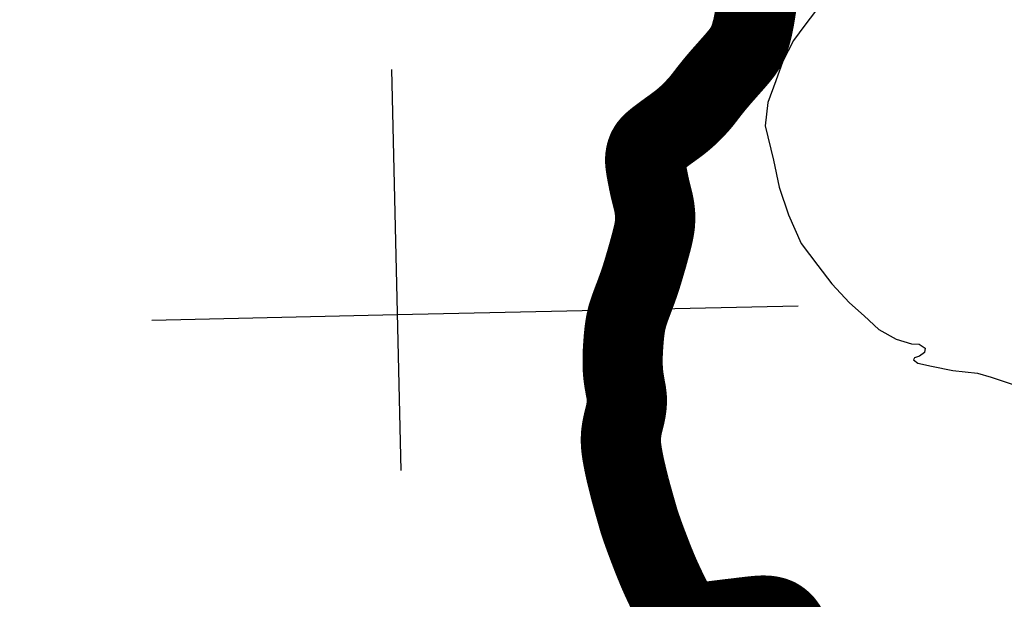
# Model space of a CAD drawing. Header units: feet. Extents: x 18803 to 104580, y -6601 to 116448.
# Tile 54 of 95: x 32113 to 38249, y 108346 to 111957. Entities that reach past the tile are written whole.
import ezdxf

# ---------------------------------------------------------------- set-up
doc = ezdxf.new("R2010")
doc.units = ezdxf.units.FT
doc.header["$LTSCALE"] = 100
doc.header["$MEASUREMENT"] = 0
doc.linetypes.add('DASHED', pattern=[0.75, 0.5, -0.25])
for name, color, linetype in [('ELPC BOLD TITLE SHEET', 3, 'Continuous'), ('ELPC-XIST', 6, 'Continuous'), ('ELRGOV-SECTION', 253, 'DASHED'), ('SL-VICINITY MAP', 2, 'Continuous')]:
    doc.layers.add(name, color=color, linetype=linetype)

msp = doc.modelspace()

# ---------------------------------------------------------------- linework, layer by layer
at = {"layer": 'ELPC BOLD TITLE SHEET', "const_width": 500}
msp.add_lwpolyline([(36917.97535272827, 108093.3438091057), (36915.25286830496, 108108.41636207), (36912.69392813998, 108119.8177841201), (36912.12404152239, 108121.953683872), (36911.52487407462, 108123.8861377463), (36905.85485381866, 108139.9567934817), (36902.67537733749, 108147.9731301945), (36901.97915681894, 108149.5799849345), (36898.92514540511, 108156.0650640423), (36890.62344549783, 108171.8339677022), (36889.74633653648, 108173.2990844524), (36888.62915105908, 108175.0195663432), (36880.46312603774, 108186.6423841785), (36873.60067670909, 108195.3837394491), (36871.74399798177, 108197.5134375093), (36869.30626480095, 108200.0354001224), (36857.19436171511, 108211.163589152), (36854.35914264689, 108213.4989143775), (36852.74610006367, 108214.7310365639), (36844.88242642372, 108220.2923893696), (36834.70957785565, 108226.6717175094), (36832.37690062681, 108227.9795151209), (36831.92005615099, 108228.1718887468), (36818.78455575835, 108233.5634773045), (36811.26643006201, 108236.2289874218), (36808.91978123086, 108236.9462187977), (36804.94270027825, 108237.9728491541), (36790.73236805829, 108241.0298875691), (36781.09249175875, 108242.6406333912), (36779.08829283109, 108242.903863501), (36775.94049107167, 108243.2059025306), (36760.23986002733, 108244.1653030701), (36745.53478763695, 108244.6275010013), (36744.56869250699, 108244.6419756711), (36744.21720628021, 108244.6283028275), (36729.14741803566, 108243.9517516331), (36714.08656579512, 108243.0160932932), (36710.00475362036, 108242.728508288), (36709.33831471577, 108242.6737301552), (36699.48608800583, 108241.7479977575), (36685.3638959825, 108240.3142057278), (36674.26538943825, 108239.1412721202), (36673.99444832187, 108239.1113033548), (36671.23844483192, 108238.7928703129), (36671.19186417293, 108238.7875279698), (36657.06689040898, 108237.179556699), (36642.44533427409, 108235.5499474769), (36642.41424376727, 108235.5464418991), (36642.39807079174, 108235.544639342), (36638.6178680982, 108235.1167496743), (36638.4602603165, 108235.0984570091), (36626.88849386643, 108233.7220013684), (36626.87615612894, 108233.7205365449), (36610.69535357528, 108231.8031278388), (36610.65983712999, 108231.7988500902), (36610.62425731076, 108231.7946107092), (36604.24511973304, 108231.0220661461), (36604.09433840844, 108231.003394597), (36593.90097263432, 108229.713171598), (36593.89267891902, 108229.7121180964), (36593.8843551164, 108229.7110632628), (36576.90327164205, 108227.551514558), (36576.76534880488, 108227.534316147), (36571.85435102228, 108226.9340944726), (36559.45384763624, 108225.537505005), (36559.41783424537, 108225.533380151), (36559.38221027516, 108225.5293452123), (36542.08694171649, 108223.5372733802), (36540.47438640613, 108223.3409463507), (36540.43894936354, 108223.3367011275), (36540.40355351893, 108223.3324160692), (36524.58239073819, 108221.4471967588), (36524.55767746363, 108221.444262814), (36509.65507539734, 108219.6816564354), (36509.46858214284, 108219.6589654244), (36506.87648779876, 108219.3347673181), (36506.86741188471, 108219.3336337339), (36489.10786302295, 108217.1185089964), (36489.11143512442, 108217.1189545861), (36478.90773079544, 108215.8459964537), (36478.71428276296, 108215.8211770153), (36471.37825540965, 108214.8539276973), (36471.27875406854, 108214.8409896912), (36453.86332766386, 108212.6081820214), (36453.82867401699, 108212.6037608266), (36447.84373334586, 108211.8439352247), (36436.90371373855, 108210.5595198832), (36436.81862670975, 108210.5496599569), (36420.0536340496, 108208.6324778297), (36419.83162529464, 108208.6079672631), (36416.14477365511, 108208.2154850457), (36402.86542988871, 108207.0874304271), (36402.47249674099, 108207.0567925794), (36386.39852760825, 108205.9154841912), (36385.28868959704, 108205.8899816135), (36384.63030759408, 108205.8824675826), (36367.3529954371, 108205.8852056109), (36366.57203554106, 108205.8963363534), (36358.18041212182, 108206.1342815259), (36349.31347227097, 108206.8627748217), (36348.0283857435, 108206.9993918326), (36330.70893875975, 108209.2614831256), (36330.65960017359, 108209.2708313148), (36329.34057902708, 108209.5563343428), (36311.78232277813, 108213.8196523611), (36310.41630896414, 108214.1899285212), (36306.12801639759, 108215.4751081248), (36292.93781478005, 108220.156588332), (36291.5869046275, 108220.6771048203), (36285.16363834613, 108223.3510353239), (36275.18430694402, 108228.2673085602), (36273.87148148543, 108228.9586086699), (36265.26474058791, 108233.7908916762), (36258.80535245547, 108238.1747128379), (36257.78202671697, 108238.9036721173), (36245.46586041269, 108248.1057350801), (36243.96121707, 108249.3850046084), (36243.06665181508, 108250.1798299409), (36230.42181330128, 108261.9190296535), (36229.38892556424, 108262.931325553), (36227.30701860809, 108265.0851363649), (36218.13635048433, 108275.6667946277), (36217.34941618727, 108276.6188177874), (36209.54771734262, 108286.5187958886), (36207.09547961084, 108289.9821292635), (36206.7447596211, 108290.4896508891), (36197.03562856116, 108304.8987930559), (36192.07984246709, 108312.5842325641), (36188.1130222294, 108319.2021357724), (36187.80877777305, 108319.7227138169), (36179.41924531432, 108334.4500627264), (36179.25869469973, 108334.7358413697), (36175.29436762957, 108341.8916872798), (36171.12415996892, 108349.6966421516), (36170.98966007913, 108349.9515161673), (36163.081197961, 108365.126350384), (36163.05851085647, 108365.1699740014), (36158.96892576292, 108373.0501079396), (36155.29042316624, 108380.6283308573), (36155.22890959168, 108380.7558540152), (36147.72530402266, 108396.409683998), (36147.71626356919, 108396.4285615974), (36142.93282724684, 108406.4262396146), (36142.9231472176, 108406.4465331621), (36142.91342916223, 108406.4668652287), (36140.17560853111, 108412.212423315), (36140.14959494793, 108412.2671637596), (36132.58762586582, 108428.2234660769), (36132.54365927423, 108428.3166733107), (36127.21070596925, 108439.6754122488), (36124.9743497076, 108444.4790367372), (36124.96830530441, 108444.4919945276), (36124.96233925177, 108444.5048010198), (36117.4158643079, 108460.6720883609), (36117.38208968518, 108460.7447116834), (36111.20489624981, 108474.0760046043), (36109.94333192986, 108476.8589017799), (36109.87714197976, 108477.0060195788), (36102.65057422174, 108493.190818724), (36102.6149709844, 108493.2708887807), (36095.46992089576, 108509.4069072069), (36095.38659384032, 108509.6012888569), (36095.34887810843, 108509.6896836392), (36088.34946667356, 108526.1715808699), (36088.26481947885, 108526.3730790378), (36081.40520994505, 108542.8815558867), (36080.52396521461, 108545.0084745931), (36074.68627291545, 108559.240405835), (36074.67330617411, 108559.2718540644), (36074.66035780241, 108559.3033663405), (36067.97736264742, 108575.4835247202), (36067.93288525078, 108575.5918556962), (36066.0280265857, 108580.2593419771), (36061.36771965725, 108591.7786830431), (36061.25864384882, 108592.0524702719), (36054.91667657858, 108608.2204406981), (36054.85874269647, 108608.3693846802), (36052.55671555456, 108614.3381190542), (36048.71469107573, 108624.423618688), (36048.71188769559, 108624.430968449), (36048.70905484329, 108624.4384016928), (36042.69878209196, 108640.1892575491), (36039.49050017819, 108648.4256780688), (36036.76613904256, 108655.5216055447), (36036.75283888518, 108655.5560463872), (36036.73958845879, 108655.590490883), (36030.95429421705, 108670.5425134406), (36030.91309332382, 108670.6496421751), (36027.00832341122, 108680.8642986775), (36027.00721147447, 108680.8672068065), (36025.33999295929, 108685.2266531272), (36025.28197702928, 108685.3796789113), (36019.93926591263, 108699.5958401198), (36019.92937654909, 108699.6221938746), (36015.09004644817, 108712.5377656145), (36014.65769657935, 108713.7085917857), (36014.63477515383, 108713.7708875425), (36009.30864552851, 108728.2986291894), (36009.3019875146, 108728.3166771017), (36009.28878505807, 108728.3526322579), (36003.99412275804, 108742.7047843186), (36003.74555729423, 108743.3874675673), (35998.85781121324, 108757.1281173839), (35998.85335779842, 108757.1406096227), (35998.84896188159, 108757.1529585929), (35993.69557691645, 108771.5980649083), (35993.65018063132, 108771.7262829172), (35992.7684717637, 108774.2357011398), (35988.63557144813, 108786.169123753), (35988.63088322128, 108786.1826276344), (35988.62623997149, 108786.1960237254), (35983.61133802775, 108800.6290570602), (35983.55743829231, 108800.7856675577), (35981.98431792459, 108805.4005995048), (35978.69562656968, 108815.4069840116), (35978.68699481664, 108815.4332914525), (35973.65778129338, 108830.7867487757), (35973.55420272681, 108831.1096355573), (35971.5029992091, 108837.6412505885), (35968.57835016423, 108847.4874650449), (35968.52244737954, 108847.6781951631), (35963.53720479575, 108864.9178480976), (35963.50321177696, 108865.0364044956), (35961.32653786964, 108872.6931000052), (35961.32055580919, 108872.7142381), (35961.31478892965, 108872.7345543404), (35958.38411837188, 108883.1063174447), (35953.00347665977, 108901.8549311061), (35952.97789760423, 108901.9446444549), (35950.83857643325, 108909.4973386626), (35950.83639164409, 108909.5050473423), (35947.50575504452, 108921.249758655), (35947.50189199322, 108921.2633943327), (35941.89928118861, 108941.0589772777), (35941.88078850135, 108941.1246351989), (35940.58904973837, 108945.7333495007), (35940.5757506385, 108945.7806316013), (35936.21012498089, 108961.2472358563), (35936.20268910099, 108961.2736313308), (35930.81476388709, 108980.4364915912), (35930.80487832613, 108980.4719283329), (35930.79495499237, 108980.5073147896), (35930.47535572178, 108981.6563665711), (35930.47289834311, 108981.6652039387), (35924.75825381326, 109002.2287460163), (35924.73060448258, 109002.3289838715), (35921.53641801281, 109013.9961854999), (35919.09936802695, 109023.2355344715), (35919.04835929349, 109023.4318884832), (35913.57374283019, 109044.8339968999), (35913.573852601, 109044.8335678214), (35913.01217108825, 109047.0288443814), (35908.10852452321, 109066.5111118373), (35908.10669607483, 109066.5183801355), (35904.89654876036, 109079.2858407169), (35904.89528767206, 109079.2908614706), (35904.89442718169, 109079.2942849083), (35902.58961331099, 109088.4740139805), (35902.57041017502, 109088.5509708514), (35897.23754247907, 109110.0554609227), (35897.2321447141, 109110.0773431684), (35897.22672155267, 109110.099250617), (35897.078367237, 109110.7018951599), (35897.04186390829, 109110.8519637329), (35891.69654305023, 109133.1003118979), (35891.6841922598, 109133.1519366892), (35890.34415033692, 109138.7770133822), (35886.63953287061, 109155.3111387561), (35886.63692715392, 109155.3227331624), (35886.63433903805, 109155.3342725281), (35884.31569526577, 109165.64086026), (35881.72387952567, 109177.33695943), (35881.65462531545, 109177.6586912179), (35878.62737788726, 109192.1480776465), (35877.10759039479, 109199.6201922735), (35877.03857890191, 109199.9712915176), (35873.53930290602, 109218.4137564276), (35873.53606459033, 109218.4307942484), (35872.8563746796, 109222.0007355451), (35872.81867015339, 109222.2028515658), (35868.80571538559, 109244.1662368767), (35868.77941233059, 109244.31234559), (35868.68204994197, 109244.8613627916), (35865.3069695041, 109266.1395410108), (35865.25621910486, 109266.4720361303), (35864.59279275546, 109270.9954644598), (35862.49181262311, 109288.0632114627), (35862.44594480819, 109288.4583544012), (35861.68213366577, 109295.4611106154), (35860.56357264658, 109309.27166986), (35860.51866260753, 109309.9180258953), (35859.97571276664, 109319.281383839), (35859.70680988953, 109329.3612469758), (35859.69734329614, 109329.9507087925), (35859.61034170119, 109345.9382658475), (35859.64761047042, 109347.7088844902), (35859.6730357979, 109348.4456589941), (35860.4935701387, 109365.5439330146), (35860.53904185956, 109366.2816219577), (35861.13166598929, 109374.1504794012), (35862.09791618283, 109382.723457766), (35862.1583597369, 109383.2188552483), (35864.18743176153, 109398.6685953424), (35864.24421845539, 109399.0770214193), (35864.80899705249, 109402.9254105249), (35866.76306517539, 109414.1015119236), (35866.85014467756, 109414.5747933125), (35869.73353462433, 109429.5015956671), (35869.83345258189, 109429.9944986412), (35870.44565962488, 109432.8783153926), (35873.28321605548, 109444.9579917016), (35873.32809625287, 109445.1460918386), (35877.06062154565, 109460.550821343), (35877.60469710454, 109462.8568631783), (35880.93274593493, 109476.2022276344), (35880.97505945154, 109476.3696872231), (35885.0289783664, 109492.2062613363), (35885.31529034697, 109493.4219670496), (35885.47303340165, 109494.1335762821), (35888.46946945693, 109508.5458518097), (35891.61915265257, 109525.0060207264), (35891.80346362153, 109526.0423216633), (35891.97894682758, 109527.1626831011), (35893.79571068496, 109540.566421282), (35895.5303085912, 109554.7563794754), (35896.04065434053, 109559.9092573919), (35896.15320027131, 109561.5191421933), (35896.41072989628, 109567.8136372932), (35896.69646068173, 109580.929641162), (35896.77165736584, 109595.1805745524), (35896.72788462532, 109596.7545350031), (35896.63300593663, 109598.4265176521), (35895.70864119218, 109609.2028904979), (35894.07576323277, 109623.2524467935), (35892.42767895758, 109635.6425230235), (35892.27838128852, 109636.6340903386), (35892.16221994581, 109637.3246645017), (35889.56384380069, 109651.4922617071), (35886.89252176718, 109665.5382277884), (35886.82996681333, 109665.8781355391), (35885.13581392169, 109675.4012295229), (35884.40349415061, 109679.7363210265), (35881.93903756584, 109693.6345399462), (35881.89056719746, 109693.9159587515), (35879.43538153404, 109708.6037614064), (35878.66820321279, 109713.3744578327), (35877.14572079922, 109724.4906274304), (35877.11494443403, 109724.7223721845), (35874.98940821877, 109741.2443884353), (35874.95716357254, 109741.5045372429), (35873.84716951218, 109750.8126345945), (35873.17155674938, 109758.7402331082), (35873.1342488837, 109759.2288675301), (35871.91883803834, 109777.2382067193), (35871.88947436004, 109777.7431074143), (35871.43042070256, 109787.1430399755), (35871.08625813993, 109795.9164692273), (35871.07618694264, 109796.2151817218), (35870.55462118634, 109814.7072340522), (35870.54896252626, 109814.9444102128), (35870.40025240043, 109822.5653695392), (35870.3919326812, 109833.8091804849), (35870.39247186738, 109834.002471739), (35870.51632677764, 109853.6026830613), (35870.52166484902, 109853.9976110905), (35870.59035833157, 109857.3138002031), (35871.2542792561, 109874.1316752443), (35871.25890841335, 109874.2431878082), (35871.979648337, 109890.7936180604), (35872.16948944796, 109894.4457696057), (35872.17924896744, 109894.6225203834), (35873.35767244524, 109914.7826455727), (35873.36573738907, 109914.9151058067), (35873.92622310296, 109923.7668704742), (35874.70352921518, 109934.9096644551), (35874.71253903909, 109935.0347014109), (35876.12182190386, 109953.9877041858), (35876.19229022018, 109954.8897162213), (35876.19944512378, 109954.9794091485), (35877.79361263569, 109974.5591645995), (35877.80354322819, 109974.6779568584), (35878.56325408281, 109983.5350634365), (35879.55872666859, 109993.8675844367), (35879.5903693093, 109994.1776496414), (35881.61148549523, 110012.9323191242), (35881.64900822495, 110013.2620429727), (35881.76135690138, 110014.1995147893), (35884.15425801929, 110032.1695368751), (35884.18716354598, 110032.4087809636), (35886.11203774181, 110045.9715681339), (35887.04177468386, 110051.5512808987), (35887.09177987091, 110051.8420473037), (35890.55385687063, 110071.3647302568), (35890.77250811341, 110072.4697305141), (35892.15411967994, 110078.7912231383), (35900.64220645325, 110113.5082618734), (35907.38602939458, 110134.3257046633), (35912.43718656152, 110149.3232788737), (35914.5796996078, 110155.4596555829), (35922.2380306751, 110176.7352188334), (35927.62087158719, 110191.1697721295), (35930.33148625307, 110198.3396289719), (35938.59717241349, 110220.1349773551), (35943.53989934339, 110233.1672772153), (35946.91782378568, 110242.2026667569), (35954.98961736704, 110263.9329215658), (35959.04569695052, 110274.9421740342), (35962.95654450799, 110285.6427995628), (35970.84951848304, 110307.7041672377), (35973.49029306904, 110315.2777783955), (35978.50090596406, 110330.246483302), (35986.07853115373, 110353.3886279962), (35993.40409130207, 110377.1647645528), (35996.43944488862, 110387.1470174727), (36000.98335505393, 110402.4128512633), (36006.25400856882, 110420.1648369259), (36008.62465537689, 110428.1112409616), (36015.82876188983, 110452.6013128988), (36016.26514692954, 110454.0991109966), (36023.91802744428, 110480.4545014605), (36025.25283205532, 110485.1907316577), (36031.05692276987, 110506.0619134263), (36034.07901789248, 110516.976854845), (36037.90538597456, 110531.02294747), (36043.12070241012, 110550.0551894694), (36044.57179497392, 110555.5063513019), (36050.99563397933, 110579.4198985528), (36052.30294219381, 110584.5760827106), (36056.79319564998, 110602.5065009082), (36060.57817558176, 110618.5989287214), (36061.8666629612, 110624.6796581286), (36066.07541153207, 110645.7716892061), (36067.06706251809, 110651.0220048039), (36069.36529929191, 110665.8227728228), (36071.71617517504, 110683.20025699), (36071.89581558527, 110685.2157727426), (36073.08099416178, 110704.1612027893), (36073.48584222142, 110715.3599754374), (36073.49395575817, 110722.9320324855), (36073.02375285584, 110741.5279554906), (36072.92751112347, 110743.5035053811), (36071.5008052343, 110760.3679510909), (36070.27626897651, 110771.6564438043), (36069.34516707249, 110779.1358795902), (36066.48687454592, 110798.1284002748), (36065.97259209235, 110801.1532158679), (36062.63496912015, 110817.0219529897), (36058.185478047, 110835.9141400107), (36057.62337195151, 110838.2647173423), (36053.04057716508, 110855.8083888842), (36048.06036107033, 110875.9066979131), (36047.77243707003, 110877.0884307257), (36043.33320265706, 110895.514878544), (36038.80811711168, 110914.5555159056), (36038.73146608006, 110914.8833463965), (36034.68172361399, 110933.7040091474), (36031.35692595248, 110949.8091602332), (36030.75326974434, 110952.8546901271), (36027.09027568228, 110971.9431036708), (36026.0409390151, 110977.436055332), (36023.33232132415, 110991.0518784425), (36021.18943996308, 111002.2741803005), (36019.60364384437, 111010.9979128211), (36016.69846284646, 111027.4675445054), (36016.02647665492, 111031.8267111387), (36013.11437234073, 111052.2391665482), (36011.2517587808, 111072.1358392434), (36011.10790890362, 111074.9964676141), (36011.2659212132, 111091.2661369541), (36011.7761956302, 111098.4340126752), (36013.51591614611, 111110.3971109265), (36016.12089925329, 111122.9971791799), (36017.90382507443, 111128.9084196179), (36023.85275722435, 111145.125991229), (36024.44999806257, 111146.3781335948), (36033.49447762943, 111162.0756060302), (36035.65751133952, 111165.2712277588), (36044.47988974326, 111176.0365533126), (36053.35999654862, 111185.5476830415), (36056.81166591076, 111188.7914954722), (36070.22080541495, 111200.476663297), (36076.65093980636, 111205.8630382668), (36084.37919283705, 111211.9398193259), (36099.24366170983, 111223.3203616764), (36102.80437862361, 111226.0362931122), (36114.28459517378, 111234.5557759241), (36128.32951960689, 111245.0308095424), (36130.09376191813, 111246.3316617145), (36141.31393285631, 111254.5365228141), (36154.93706988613, 111264.5014918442), (36158.00790909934, 111266.7044693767), (36169.66168037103, 111275.0743075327), (36185.13259310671, 111286.2895364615), (36186.67282961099, 111287.4150019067), (36200.95473403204, 111297.8927496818), (36214.50930487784, 111307.9119972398), (36216.70504539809, 111309.5819033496), (36232.34994256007, 111321.7600174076), (36241.47609633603, 111329.0310463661), (36247.82434071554, 111334.4209738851), (36263.05355811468, 111347.5508374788), (36267.4581554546, 111351.3634282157), (36277.85737588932, 111360.8481016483), (36291.57714684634, 111373.6631300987), (36292.5674521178, 111374.6313841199), (36304.02019998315, 111386.255084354), (36315.79377841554, 111398.3783011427), (36316.25258885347, 111398.8590932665), (36327.09921016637, 111410.2548723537), (36338.48596638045, 111422.4021760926), (36339.7653737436, 111423.7925561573), (36349.57403839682, 111435.0591000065), (36360.53445571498, 111447.8996126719), (36361.92473668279, 111449.5730242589), (36371.11939867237, 111461.0899108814), (36381.50952698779, 111474.3719113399), (36382.90555671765, 111476.1921841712), (36391.72366208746, 111487.7874142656), (36401.80196889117, 111500.983920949), (36404.14054905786, 111504.0158741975), (36411.96479920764, 111513.9851855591), (36422.02915286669, 111526.6456539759), (36426.39680589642, 111532.1481873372), (36431.94630005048, 111539.0204792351), (36441.77746213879, 111551.1344188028), (36449.56662155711, 111560.6068136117), (36451.53269580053, 111562.9513689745), (36461.2769755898, 111574.4424003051), (36471.24968207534, 111586.1811316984), (36474.11270233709, 111589.5224765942), (36481.48161731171, 111598.0546071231), (36491.64898539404, 111609.6753604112), (36499.17473823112, 111618.2471911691), (36501.62827540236, 111621.0516889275), (36511.66995430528, 111632.457100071), (36521.88917489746, 111643.9782473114), (36523.83705844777, 111646.1865525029), (36532.21488888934, 111655.6402284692), (36542.74528933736, 111667.5654078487), (36548.10133299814, 111673.616047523), (36553.46533478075, 111679.6682514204), (36564.31035306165, 111691.9875418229), (36572.05500701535, 111700.8502370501), (36575.29353659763, 111704.5787078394), (36586.25096192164, 111717.4465250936), (36594.83213258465, 111727.4185110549), (36597.07441522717, 111730.1790399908), (36606.97685061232, 111742.5767950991), (36616.36087625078, 111754.8362950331), (36624.28946804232, 111766.50200505), (36632.08964481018, 111778.5804205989), (36637.35471465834, 111787.1072995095), (36639.45807423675, 111791.0961242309), (36646.00429565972, 111804.1340380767), (36651.94219797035, 111816.7079748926), (36655.17611000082, 111823.9182183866), (36656.98500776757, 111828.6887840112), (36661.9719985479, 111842.4738812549), (36666.68998090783, 111856.7838790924), (36669.18832052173, 111864.846643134), (36671.02841400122, 111871.5236751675), (36675.01291600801, 111886.664387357), (36678.93648444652, 111902.0369543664), (36680.31866962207, 111907.7249062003), (36682.44563695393, 111917.6423707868), (36685.78299282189, 111933.4585647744), (36688.92160400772, 111949.1220196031), (36689.54769549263, 111952.432922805), (36691.71554488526, 111964.7681946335), (36694.35781265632, 111980.2220368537), (36696.907887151, 111995.6757590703), (36697.22356200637, 111997.5341424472), (36699.32026898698, 112010.5629358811), (36701.66103403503, 112025.2435328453), (36704.04772910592, 112039.5311733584), (36704.5539020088, 112042.6424266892), (36706.40712497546, 112053.8352289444), (36708.68355383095, 112068.348599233), (36711.06036570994, 112083.2369857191), (36711.81375223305, 112087.8372390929), (36713.56390094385, 112098.7356341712), (36716.22862812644, 112114.9955541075), (36719.08125639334, 112132.2389052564), (36719.19991451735, 112132.9684762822), (36722.08779249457, 112150.4670399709), (36725.24759766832, 112169.8155835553), (36726.43111258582, 112176.897244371), (36728.55639836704, 112189.6224497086), (36731.69770104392, 112208.6247907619)], dxfattribs=at)
at = {"layer": 'ELPC-XIST'}
msp.add_lwpolyline([(36175.29436762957, 108341.8916872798), (36171.12415996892, 108349.6966421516), (36170.98966007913, 108349.9515161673), (36163.081197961, 108365.126350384), (36163.05851085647, 108365.1699740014), (36158.96892576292, 108373.0501079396), (36155.29042316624, 108380.6283308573), (36155.22890959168, 108380.7558540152), (36147.72530402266, 108396.409683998), (36147.71626356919, 108396.4285615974), (36142.93282724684, 108406.4262396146), (36142.9231472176, 108406.4465331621), (36142.91342916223, 108406.4668652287), (36140.17560853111, 108412.212423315), (36140.14959494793, 108412.2671637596), (36132.58762586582, 108428.2234660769), (36132.54365927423, 108428.3166733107), (36127.21070596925, 108439.6754122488), (36124.9743497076, 108444.4790367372), (36124.96830530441, 108444.4919945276), (36124.96233925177, 108444.5048010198), (36117.4158643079, 108460.6720883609), (36117.38208968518, 108460.7447116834), (36111.20489624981, 108474.0760046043), (36109.94333192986, 108476.8589017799), (36109.87714197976, 108477.0060195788), (36102.65057422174, 108493.190818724), (36102.6149709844, 108493.2708887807), (36095.46992089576, 108509.4069072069), (36095.38659384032, 108509.6012888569), (36095.34887810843, 108509.6896836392), (36088.34946667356, 108526.1715808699), (36088.26481947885, 108526.3730790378), (36081.40520994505, 108542.8815558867), (36080.52396521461, 108545.0084745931), (36074.68627291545, 108559.240405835), (36074.67330617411, 108559.2718540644), (36074.66035780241, 108559.3033663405), (36067.97736264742, 108575.4835247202), (36067.93288525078, 108575.5918556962), (36066.0280265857, 108580.2593419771), (36061.36771965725, 108591.7786830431), (36061.25864384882, 108592.0524702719), (36054.91667657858, 108608.2204406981), (36054.85874269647, 108608.3693846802), (36052.55671555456, 108614.3381190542), (36048.71469107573, 108624.423618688), (36048.71188769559, 108624.430968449), (36048.70905484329, 108624.4384016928), (36042.69878209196, 108640.1892575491), (36039.49050017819, 108648.4256780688), (36036.76613904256, 108655.5216055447), (36036.75283888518, 108655.5560463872), (36036.73958845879, 108655.590490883), (36030.95429421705, 108670.5425134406), (36030.91309332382, 108670.6496421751), (36027.00832341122, 108680.8642986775), (36027.00721147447, 108680.8672068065), (36025.33999295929, 108685.2266531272), (36025.28197702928, 108685.3796789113), (36019.93926591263, 108699.5958401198), (36019.92937654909, 108699.6221938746), (36015.09004644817, 108712.5377656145), (36014.65769657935, 108713.7085917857), (36014.63477515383, 108713.7708875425), (36009.30864552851, 108728.2986291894), (36009.3019875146, 108728.3166771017), (36009.28878505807, 108728.3526322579), (36003.99412275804, 108742.7047843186), (36003.74555729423, 108743.3874675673), (35998.85781121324, 108757.1281173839), (35998.85335779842, 108757.1406096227), (35998.84896188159, 108757.1529585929), (35993.69557691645, 108771.5980649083), (35993.65018063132, 108771.7262829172), (35992.7684717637, 108774.2357011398), (35988.63557144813, 108786.169123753), (35988.63088322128, 108786.1826276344), (35988.62623997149, 108786.1960237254), (35983.61133802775, 108800.6290570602), (35983.55743829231, 108800.7856675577), (35981.98431792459, 108805.4005995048), (35978.69562656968, 108815.4069840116), (35978.68699481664, 108815.4332914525), (35973.65778129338, 108830.7867487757), (35973.55420272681, 108831.1096355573), (35971.5029992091, 108837.6412505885), (35968.57835016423, 108847.4874650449), (35968.52244737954, 108847.6781951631), (35963.53720479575, 108864.9178480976), (35963.50321177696, 108865.0364044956), (35961.32653786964, 108872.6931000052), (35961.32055580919, 108872.7142381), (35961.31478892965, 108872.7345543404), (35958.38411837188, 108883.1063174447), (35953.00347665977, 108901.8549311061), (35952.97789760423, 108901.9446444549), (35950.83857643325, 108909.4973386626), (35950.83639164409, 108909.5050473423), (35947.50575504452, 108921.249758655), (35947.50189199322, 108921.2633943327), (35941.89928118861, 108941.0589772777), (35941.88078850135, 108941.1246351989), (35940.58904973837, 108945.7333495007), (35940.5757506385, 108945.7806316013), (35936.21012498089, 108961.2472358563), (35936.20268910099, 108961.2736313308), (35930.81476388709, 108980.4364915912), (35930.80487832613, 108980.4719283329), (35930.79495499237, 108980.5073147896), (35930.47535572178, 108981.6563665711), (35930.47289834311, 108981.6652039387), (35924.75825381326, 109002.2287460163), (35924.73060448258, 109002.3289838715), (35921.53641801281, 109013.9961854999), (35919.09936802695, 109023.2355344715), (35919.04835929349, 109023.4318884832), (35913.57374283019, 109044.8339968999), (35913.573852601, 109044.8335678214), (35913.01217108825, 109047.0288443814), (35908.10852452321, 109066.5111118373), (35908.10669607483, 109066.5183801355), (35904.89654876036, 109079.2858407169), (35904.89528767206, 109079.2908614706), (35904.89442718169, 109079.2942849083), (35902.58961331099, 109088.4740139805), (35902.57041017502, 109088.5509708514), (35897.23754247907, 109110.0554609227), (35897.2321447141, 109110.0773431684), (35897.22672155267, 109110.099250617), (35897.078367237, 109110.7018951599), (35897.04186390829, 109110.8519637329), (35891.69654305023, 109133.1003118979), (35891.6841922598, 109133.1519366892), (35890.34415033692, 109138.7770133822), (35886.63953287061, 109155.3111387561), (35886.63692715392, 109155.3227331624), (35886.63433903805, 109155.3342725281), (35884.31569526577, 109165.64086026), (35881.72387952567, 109177.33695943), (35881.65462531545, 109177.6586912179), (35878.62737788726, 109192.1480776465), (35877.10759039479, 109199.6201922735), (35877.03857890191, 109199.9712915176), (35873.53930290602, 109218.4137564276), (35873.53606459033, 109218.4307942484), (35872.8563746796, 109222.0007355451), (35872.81867015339, 109222.2028515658), (35868.80571538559, 109244.1662368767), (35868.77941233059, 109244.31234559), (35868.68204994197, 109244.8613627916), (35865.3069695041, 109266.1395410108), (35865.25621910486, 109266.4720361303), (35864.59279275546, 109270.9954644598), (35862.49181262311, 109288.0632114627), (35862.44594480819, 109288.4583544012), (35861.68213366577, 109295.4611106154), (35860.56357264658, 109309.27166986), (35860.51866260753, 109309.9180258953), (35859.97571276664, 109319.281383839), (35859.70680988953, 109329.3612469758), (35859.69734329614, 109329.9507087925), (35859.61034170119, 109345.9382658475), (35859.64761047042, 109347.7088844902), (35859.6730357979, 109348.4456589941), (35860.4935701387, 109365.5439330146), (35860.53904185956, 109366.2816219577), (35861.13166598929, 109374.1504794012), (35862.09791618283, 109382.723457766), (35862.1583597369, 109383.2188552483), (35864.18743176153, 109398.6685953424), (35864.24421845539, 109399.0770214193), (35864.80899705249, 109402.9254105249), (35866.76306517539, 109414.1015119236), (35866.85014467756, 109414.5747933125), (35869.73353462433, 109429.5015956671), (35869.83345258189, 109429.9944986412), (35870.44565962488, 109432.8783153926), (35873.28321605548, 109444.9579917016), (35873.32809625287, 109445.1460918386), (35877.06062154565, 109460.550821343), (35877.60469710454, 109462.8568631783), (35880.93274593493, 109476.2022276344), (35880.97505945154, 109476.3696872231), (35885.0289783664, 109492.2062613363), (35885.31529034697, 109493.4219670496), (35885.47303340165, 109494.1335762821), (35888.46946945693, 109508.5458518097), (35891.61915265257, 109525.0060207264), (35891.80346362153, 109526.0423216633), (35891.97894682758, 109527.1626831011), (35893.79571068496, 109540.566421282), (35895.5303085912, 109554.7563794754), (35896.04065434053, 109559.9092573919), (35896.15320027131, 109561.5191421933), (35896.41072989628, 109567.8136372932), (35896.69646068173, 109580.929641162), (35896.77165736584, 109595.1805745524), (35896.72788462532, 109596.7545350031), (35896.63300593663, 109598.4265176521), (35895.70864119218, 109609.2028904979), (35894.07576323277, 109623.2524467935), (35892.42767895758, 109635.6425230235), (35892.27838128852, 109636.6340903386), (35892.16221994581, 109637.3246645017), (35889.56384380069, 109651.4922617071), (35886.89252176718, 109665.5382277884), (35886.82996681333, 109665.8781355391), (35885.13581392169, 109675.4012295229), (35884.40349415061, 109679.7363210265), (35881.93903756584, 109693.6345399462), (35881.89056719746, 109693.9159587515), (35879.43538153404, 109708.6037614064), (35878.66820321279, 109713.3744578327), (35877.14572079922, 109724.4906274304), (35877.11494443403, 109724.7223721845), (35874.98940821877, 109741.2443884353), (35874.95716357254, 109741.5045372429), (35873.84716951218, 109750.8126345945), (35873.17155674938, 109758.7402331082), (35873.1342488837, 109759.2288675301), (35871.91883803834, 109777.2382067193), (35871.88947436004, 109777.7431074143), (35871.43042070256, 109787.1430399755), (35871.08625813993, 109795.9164692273), (35871.07618694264, 109796.2151817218), (35870.55462118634, 109814.7072340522), (35870.54896252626, 109814.9444102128), (35870.40025240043, 109822.5653695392), (35870.3919326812, 109833.8091804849), (35870.39247186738, 109834.002471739), (35870.51632677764, 109853.6026830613), (35870.52166484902, 109853.9976110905), (35870.59035833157, 109857.3138002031), (35871.2542792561, 109874.1316752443), (35871.25890841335, 109874.2431878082), (35871.979648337, 109890.7936180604), (35872.16948944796, 109894.4457696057), (35872.17924896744, 109894.6225203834), (35873.35767244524, 109914.7826455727), (35873.36573738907, 109914.9151058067), (35873.92622310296, 109923.7668704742), (35874.70352921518, 109934.9096644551), (35874.71253903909, 109935.0347014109), (35876.12182190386, 109953.9877041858), (35876.19229022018, 109954.8897162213), (35876.19944512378, 109954.9794091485), (35877.79361263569, 109974.5591645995), (35877.80354322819, 109974.6779568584), (35878.56325408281, 109983.5350634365), (35879.55872666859, 109993.8675844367), (35879.5903693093, 109994.1776496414), (35881.61148549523, 110012.9323191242), (35881.64900822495, 110013.2620429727), (35881.76135690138, 110014.1995147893), (35884.15425801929, 110032.1695368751), (35884.18716354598, 110032.4087809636), (35886.11203774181, 110045.9715681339), (35887.04177468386, 110051.5512808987), (35887.09177987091, 110051.8420473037), (35890.55385687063, 110071.3647302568), (35890.77250811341, 110072.4697305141), (35892.15411967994, 110078.7912231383), (35900.64220645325, 110113.5082618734), (35907.38602939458, 110134.3257046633), (35912.43718656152, 110149.3232788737), (35914.5796996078, 110155.4596555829), (35922.2380306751, 110176.7352188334), (35927.62087158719, 110191.1697721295), (35930.33148625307, 110198.3396289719), (35938.59717241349, 110220.1349773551), (35943.53989934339, 110233.1672772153), (35946.91782378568, 110242.2026667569), (35954.98961736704, 110263.9329215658), (35959.04569695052, 110274.9421740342), (35962.95654450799, 110285.6427995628), (35970.84951848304, 110307.7041672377), (35973.49029306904, 110315.2777783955), (35978.50090596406, 110330.246483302), (35986.07853115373, 110353.3886279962), (35993.40409130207, 110377.1647645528), (35996.43944488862, 110387.1470174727), (36000.98335505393, 110402.4128512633), (36006.25400856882, 110420.1648369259), (36008.62465537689, 110428.1112409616), (36015.82876188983, 110452.6013128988), (36016.26514692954, 110454.0991109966), (36023.91802744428, 110480.4545014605), (36025.25283205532, 110485.1907316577), (36031.05692276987, 110506.0619134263), (36034.07901789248, 110516.976854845), (36037.90538597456, 110531.02294747), (36043.12070241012, 110550.0551894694), (36044.57179497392, 110555.5063513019), (36050.99563397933, 110579.4198985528), (36052.30294219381, 110584.5760827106), (36056.79319564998, 110602.5065009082), (36060.57817558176, 110618.5989287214), (36061.8666629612, 110624.6796581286), (36066.07541153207, 110645.7716892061), (36067.06706251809, 110651.0220048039), (36069.36529929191, 110665.8227728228), (36071.71617517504, 110683.20025699), (36071.89581558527, 110685.2157727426), (36073.08099416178, 110704.1612027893), (36073.48584222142, 110715.3599754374), (36073.49395575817, 110722.9320324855), (36073.02375285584, 110741.5279554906), (36072.92751112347, 110743.5035053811), (36071.5008052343, 110760.3679510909), (36070.27626897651, 110771.6564438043), (36069.34516707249, 110779.1358795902), (36066.48687454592, 110798.1284002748), (36065.97259209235, 110801.1532158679), (36062.63496912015, 110817.0219529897), (36058.185478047, 110835.9141400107), (36057.62337195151, 110838.2647173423), (36053.04057716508, 110855.8083888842), (36048.06036107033, 110875.9066979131), (36047.77243707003, 110877.0884307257), (36043.33320265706, 110895.514878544), (36038.80811711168, 110914.5555159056), (36038.73146608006, 110914.8833463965), (36034.68172361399, 110933.7040091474), (36031.35692595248, 110949.8091602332), (36030.75326974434, 110952.8546901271), (36027.09027568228, 110971.9431036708), (36026.0409390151, 110977.436055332), (36023.33232132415, 110991.0518784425), (36021.18943996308, 111002.2741803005), (36019.60364384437, 111010.9979128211), (36016.69846284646, 111027.4675445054), (36016.02647665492, 111031.8267111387), (36013.11437234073, 111052.2391665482), (36011.2517587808, 111072.1358392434), (36011.10790890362, 111074.9964676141), (36011.2659212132, 111091.2661369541), (36011.7761956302, 111098.4340126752), (36013.51591614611, 111110.3971109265), (36016.12089925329, 111122.9971791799), (36017.90382507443, 111128.9084196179), (36023.85275722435, 111145.125991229), (36024.44999806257, 111146.3781335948), (36033.49447762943, 111162.0756060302), (36035.65751133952, 111165.2712277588), (36044.47988974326, 111176.0365533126), (36053.35999654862, 111185.5476830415), (36056.81166591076, 111188.7914954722), (36070.22080541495, 111200.476663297), (36076.65093980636, 111205.8630382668), (36084.37919283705, 111211.9398193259), (36099.24366170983, 111223.3203616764), (36102.80437862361, 111226.0362931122), (36114.28459517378, 111234.5557759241), (36128.32951960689, 111245.0308095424), (36130.09376191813, 111246.3316617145), (36141.31393285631, 111254.5365228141), (36154.93706988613, 111264.5014918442), (36158.00790909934, 111266.7044693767), (36169.66168037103, 111275.0743075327), (36185.13259310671, 111286.2895364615), (36186.67282961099, 111287.4150019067), (36200.95473403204, 111297.8927496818), (36214.50930487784, 111307.9119972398), (36216.70504539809, 111309.5819033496), (36232.34994256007, 111321.7600174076), (36241.47609633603, 111329.0310463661), (36247.82434071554, 111334.4209738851), (36263.05355811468, 111347.5508374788), (36267.4581554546, 111351.3634282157), (36277.85737588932, 111360.8481016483), (36291.57714684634, 111373.6631300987), (36292.5674521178, 111374.6313841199), (36304.02019998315, 111386.255084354), (36315.79377841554, 111398.3783011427), (36316.25258885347, 111398.8590932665), (36327.09921016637, 111410.2548723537), (36338.48596638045, 111422.4021760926), (36339.7653737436, 111423.7925561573), (36349.57403839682, 111435.0591000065), (36360.53445571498, 111447.8996126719), (36361.92473668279, 111449.5730242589), (36371.11939867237, 111461.0899108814), (36381.50952698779, 111474.3719113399), (36382.90555671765, 111476.1921841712), (36391.72366208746, 111487.7874142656), (36401.80196889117, 111500.983920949), (36404.14054905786, 111504.0158741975), (36411.96479920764, 111513.9851855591), (36422.02915286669, 111526.6456539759), (36426.39680589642, 111532.1481873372), (36431.94630005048, 111539.0204792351), (36441.77746213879, 111551.1344188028), (36449.56662155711, 111560.6068136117), (36451.53269580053, 111562.9513689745), (36461.2769755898, 111574.4424003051), (36471.24968207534, 111586.1811316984), (36474.11270233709, 111589.5224765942), (36481.48161731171, 111598.0546071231), (36491.64898539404, 111609.6753604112), (36499.17473823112, 111618.2471911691), (36501.62827540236, 111621.0516889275), (36511.66995430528, 111632.457100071), (36521.88917489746, 111643.9782473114), (36523.83705844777, 111646.1865525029), (36532.21488888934, 111655.6402284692), (36542.74528933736, 111667.5654078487), (36548.10133299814, 111673.616047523), (36553.46533478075, 111679.6682514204), (36564.31035306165, 111691.9875418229), (36572.05500701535, 111700.8502370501), (36575.29353659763, 111704.5787078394), (36586.25096192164, 111717.4465250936), (36594.83213258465, 111727.4185110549), (36597.07441522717, 111730.1790399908), (36606.97685061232, 111742.5767950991), (36616.36087625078, 111754.8362950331), (36624.28946804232, 111766.50200505), (36632.08964481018, 111778.5804205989), (36637.35471465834, 111787.1072995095), (36639.45807423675, 111791.0961242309), (36646.00429565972, 111804.1340380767), (36651.94219797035, 111816.7079748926), (36655.17611000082, 111823.9182183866), (36656.98500776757, 111828.6887840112), (36661.9719985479, 111842.4738812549), (36666.68998090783, 111856.7838790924), (36669.18832052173, 111864.846643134), (36671.02841400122, 111871.5236751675), (36675.01291600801, 111886.664387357), (36678.93648444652, 111902.0369543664), (36680.31866962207, 111907.7249062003), (36682.44563695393, 111917.6423707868), (36685.78299282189, 111933.4585647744), (36688.92160400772, 111949.1220196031), (36689.54769549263, 111952.432922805), (36691.71554488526, 111964.7681946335)], dxfattribs=at)
at = {"layer": 'ELRGOV-SECTION', "ltscale": 50}
msp.add_line((34342.12000546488, 115396.0110712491), (34606.00614953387, 104071.669216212), dxfattribs=at)
msp.add_lwpolyline([(18920.41713296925, 109785.1988344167), (23912.20266538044, 109890.6359901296), (29187.13828064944, 110003.3870160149), (34465.07708112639, 110119.4628720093), (37295.19576478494, 110181.717021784)], dxfattribs=at)
at = {"layer": 'SL-VICINITY MAP'}
msp.add_lwpolyline([(37072.09320139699, 112010.0041666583), (37005.45930835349, 111923.7249654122), (36934.4741604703, 111827.5389705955), (36869.08332002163, 111698.6224117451), (36824.29704610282, 111576.5676613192), (36775.20719110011, 111441.3256238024), (36758.04833946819, 111296.7040644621), (36810.79586922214, 111080.9123200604), (36846.85228924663, 110914.0958070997), (36904.32726459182, 110741.0281865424), (36983.02396564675, 110561.706597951), (37086.91839178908, 110425.4066174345), (37174.69992786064, 110311.8407807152), (37283.47355509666, 110192.0176388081), (37375.30543465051, 110111.3225269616), (37467.15218302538, 110027.3464448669), (37574.47719382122, 109966.563604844), (37670.66386315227, 109938.4307601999), (37718.27869278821, 109935.8415361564), (37755.99209896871, 109910.1401154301), (37751.02628459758, 109883.8184591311), (37720.19531255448, 109860.402103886), (37688.74718133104, 109850.1015250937), (37683.62347687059, 109836.9023195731), (37710.54712669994, 109817.6064694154), (37795.53551163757, 109799.1544447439), (37928.59492800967, 109771.5574531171), (38082.24404209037, 109754.103240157), (38167.52460415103, 109729.0930888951), (38348.85754850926, 109669.3857688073)], dxfattribs=at)

doc.saveas('drawing.dxf')
